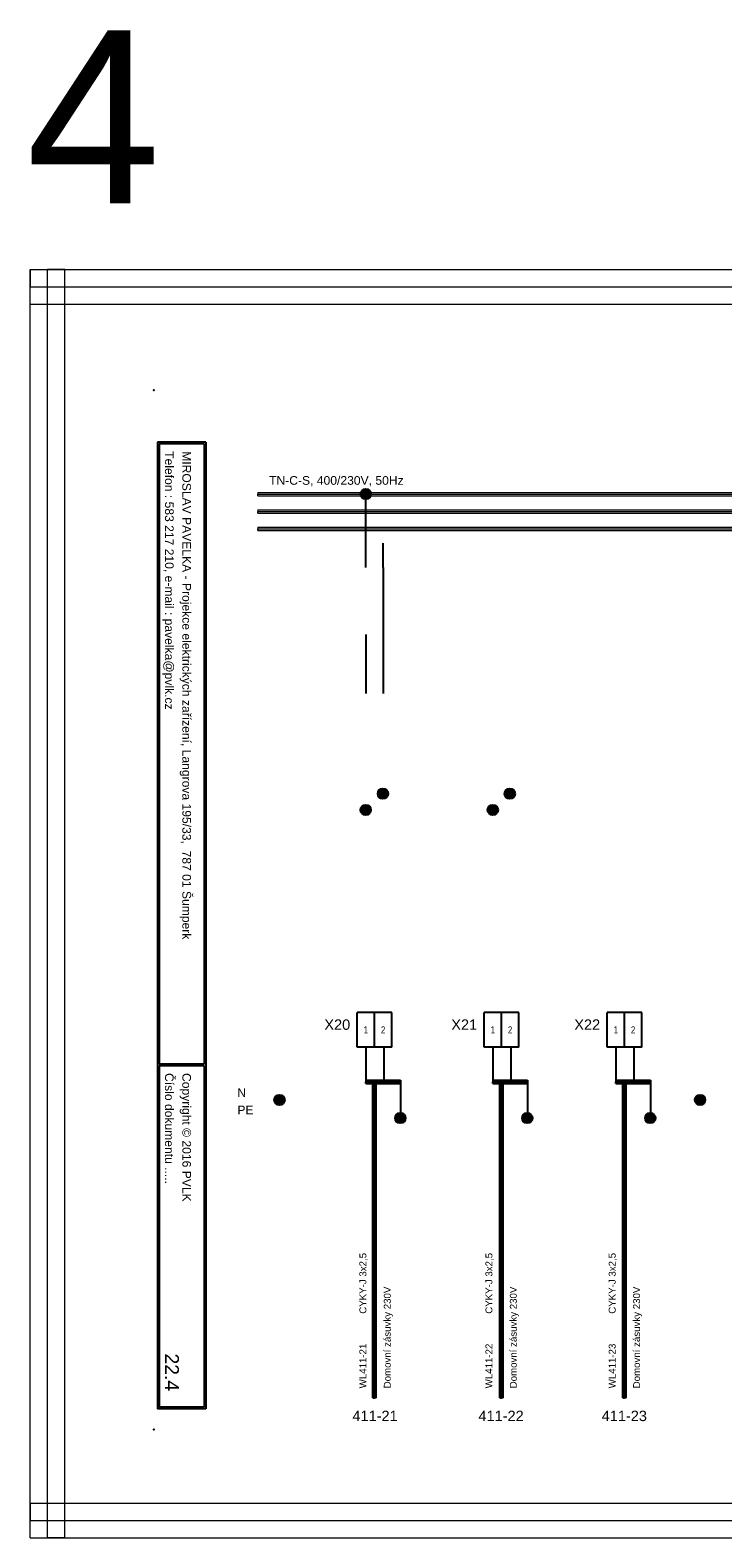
# Model space of a CAD drawing. Extents: x -1152 to 4054, y -4939 to -4246.
# Tile 8 of 19: x 986 to 1186, y -4939 to -4504. Entities that reach past the tile are written whole.
import ezdxf
from ezdxf.enums import TextEntityAlignment as Align

# ---------------------------------------------------------------- set-up
doc = ezdxf.new("R2010")
doc.units = 0
doc.header["$MEASUREMENT"] = 0
for name, color, linetype in [('1-KRESBA', 7, 'Continuous'), ('__10-Popisy', 220, 'Continuous'), ('__Bílá', 7, 'Continuous'), ('__Oranžová', 30, 'Continuous'), ('__Rudá 010', 10, 'Continuous'), ('__Vínová 220', 220, 'Continuous'), ('__Zelená', 3, 'Continuous')]:
    doc.layers.add(name, color=color, linetype=linetype)
doc.styles.add('Arial', font='arial.ttf')
doc.styles.add('GENERATED_STYLE_1', font='arial.ttf')

# ---------------------------------------------------------------- blocks, each defined once
blk = doc.blocks.new('L0001A02')
at = {"linetype": 'Continuous'}
h = blk.add_hatch(color=256, dxfattribs=at)
edge = h.paths.add_edge_path()
edge.add_arc((0, 0), 1.5, 0, 360)
blk.add_circle((0, 0), 1.5)

msp = doc.modelspace()

# ---------------------------------------------------------------- linework, layer by layer
for p, q in [((1085.43, -4787.73), (1080.43, -4787.73)), ((1080.43, -4797.73), (1080.43, -4787.73)), ((1085.43, -4797.73), (1085.43, -4787.73)), ((1090.43, -4787.73), (1085.43, -4787.73)), ((1085.43, -4797.73), (1085.43, -4787.73)), ((1090.43, -4797.73), (1090.43, -4787.73)), ((1122.05, -4787.73), (1117.05, -4787.73)), ((1117.05, -4797.73), (1117.05, -4787.73)), ((1122.05, -4797.73), (1122.05, -4787.73)), ((1127.05, -4787.73), (1122.05, -4787.73)), ((1122.05, -4797.73), (1122.05, -4787.73)), ((1127.05, -4797.73), (1127.05, -4787.73)), ((1157.53, -4787.73), (1152.53, -4787.73)), ((1152.53, -4797.73), (1152.53, -4787.73)), ((1157.53, -4797.73), (1157.53, -4787.73)), ((1162.53, -4787.73), (1157.53, -4787.73)), ((1157.53, -4797.73), (1157.53, -4787.73)), ((1162.53, -4797.73), (1162.53, -4787.73)), ((1085.43, -4797.73), (1080.43, -4797.73)), ((1090.43, -4797.73), (1085.43, -4797.73)), ((1122.05, -4797.73), (1117.05, -4797.73)), ((1127.05, -4797.73), (1122.05, -4797.73)), ((1157.53, -4797.73), (1152.53, -4797.73)), ((1162.53, -4797.73), (1157.53, -4797.73))]:
    msp.add_line(p, q)
at = {"layer": '1-KRESBA'}
for p, q in [((1082.93, -4659.3), (1082.93, -4638.23)), ((1087.93, -4659.3), (1087.93, -4652.27)), ((1087.93, -4659.3), (1087.93, -4695.66)), ((1082.93, -4678.65), (1082.93, -4695.66)), ((1082.93, -4797.73), (1082.93, -4807.73)), ((1088.13, -4797.73), (1088.13, -4807.73)), ((1119.55, -4797.73), (1119.55, -4807.73)), ((1124.75, -4797.73), (1124.75, -4807.73)), ((1155.03, -4797.73), (1155.03, -4807.73)), ((1160.23, -4797.73), (1160.23, -4807.73)), ((1082.93, -4807.23), (1082.93, -4807.73)), ((1082.93, -4807.23), (1092.93, -4807.23)), ((1082.93, -4808.23), (1082.93, -4807.73)), ((1082.93, -4807.73), (1092.93, -4807.73)), ((1082.93, -4808.23), (1092.93, -4808.23)), ((1084.96, -4898.94), (1084.96, -4807.52)), ((1084.96, -4807.52), (1085.46, -4807.52)), ((1085.46, -4898.94), (1085.46, -4807.52)), ((1085.96, -4807.52), (1085.46, -4807.52)), ((1085.96, -4898.94), (1085.96, -4807.52)), ((1092.92, -4807.73), (1092.92, -4817.73)), ((1092.93, -4807.23), (1092.93, -4807.73)), ((1092.93, -4808.23), (1092.93, -4807.73)), ((1119.55, -4807.23), (1119.55, -4807.73)), ((1119.55, -4807.23), (1129.55, -4807.23)), ((1119.55, -4808.23), (1119.55, -4807.73)), ((1119.55, -4807.73), (1129.55, -4807.73)), ((1119.55, -4808.23), (1129.55, -4808.23)), ((1121.58, -4898.94), (1121.58, -4807.52)), ((1121.58, -4807.52), (1122.08, -4807.52)), ((1122.08, -4898.94), (1122.08, -4807.52)), ((1122.58, -4807.52), (1122.08, -4807.52)), ((1122.58, -4898.94), (1122.58, -4807.52)), ((1129.55, -4807.23), (1129.55, -4807.73)), ((1129.55, -4808.23), (1129.55, -4807.73)), ((1129.55, -4807.73), (1129.55, -4817.73)), ((1155.03, -4807.23), (1155.03, -4807.73)), ((1155.03, -4807.23), (1165.03, -4807.23)), ((1155.03, -4808.23), (1155.03, -4807.73)), ((1155.03, -4807.73), (1165.03, -4807.73)), ((1155.03, -4808.23), (1165.03, -4808.23)), ((1157.06, -4898.94), (1157.06, -4807.52)), ((1157.06, -4807.52), (1157.56, -4807.52)), ((1157.56, -4898.94), (1157.56, -4807.52)), ((1158.06, -4807.52), (1157.56, -4807.52)), ((1158.06, -4898.94), (1158.06, -4807.52)), ((1165.03, -4807.23), (1165.03, -4807.73)), ((1165.03, -4808.23), (1165.03, -4807.73)), ((1165.03, -4807.73), (1165.03, -4817.73)), ((1084.96, -4898.94), (1085.46, -4898.94)), ((1085.96, -4898.94), (1085.46, -4898.94)), ((1121.58, -4898.94), (1122.08, -4898.94)), ((1122.58, -4898.94), (1122.08, -4898.94)), ((1157.06, -4898.94), (1157.56, -4898.94)), ((1158.06, -4898.94), (1157.56, -4898.94))]:
    msp.add_line(p, q, dxfattribs=at)
at = {"layer": '__Bílá'}
for p, q in [((1036.83, -4623.12), (1022.83, -4623.12)), ((1022.83, -4623.12), (1022.83, -4902.12)), ((1036.33, -4623.62), (1023.33, -4623.62)), ((1023.33, -4623.62), (1023.33, -4802.62)), ((1036.33, -4623.62), (1036.33, -4802.62)), ((1036.83, -4623.12), (1036.83, -4902.12)), ((1036.33, -4802.62), (1023.33, -4802.62)), ((1036.33, -4803.12), (1023.33, -4803.12)), ((1023.33, -4803.12), (1023.33, -4901.62)), ((1036.33, -4803.12), (1036.33, -4901.62)), ((1036.83, -4902.12), (1022.83, -4902.12)), ((1036.33, -4901.62), (1023.33, -4901.62))]:
    msp.add_line(p, q, dxfattribs=at)
for p in [(1021.83, -4608.12), (1021.83, -4908.12)]:
    msp.add_point(p, dxfattribs=at)
at = {"layer": '__Oranžová', "lineweight": 0}
for p, q in [((1051.83, -4637.62), (1051.83, -4638.12)), ((1051.83, -4637.62), (1406.83, -4637.62)), ((1051.83, -4638.62), (1051.83, -4638.12)), ((1051.83, -4638.12), (1406.83, -4638.12)), ((1051.83, -4638.62), (1406.83, -4638.62)), ((1051.83, -4642.62), (1051.83, -4643.12)), ((1051.83, -4642.62), (1406.83, -4642.62)), ((1051.83, -4643.62), (1051.83, -4643.12)), ((1051.83, -4643.12), (1406.83, -4643.12)), ((1051.83, -4643.62), (1406.83, -4643.62)), ((1051.83, -4647.62), (1051.83, -4648.12)), ((1051.83, -4647.62), (1406.83, -4647.62)), ((1051.83, -4648.62), (1051.83, -4648.12)), ((1051.83, -4648.12), (1406.83, -4648.12)), ((1051.83, -4648.62), (1406.83, -4648.62))]:
    msp.add_line(p, q, dxfattribs=at)
at = {"layer": '__Vínová 220', "lineweight": 0}
for p, q in [((986.12, -4573.3), (986.12, -4578.3)), ((986.12, -4573.3), (1482.52, -4573.3)), ((986.12, -4939.38), (986.12, -4573.3)), ((986.12, -4573.3), (991.12, -4573.3)), ((991.12, -4939.38), (991.12, -4573.3)), ((996.12, -4573.3), (991.12, -4573.3)), ((996.12, -4939.38), (996.12, -4573.3)), ((986.12, -4583.3), (986.12, -4578.3)), ((986.12, -4578.3), (1482.52, -4578.3)), ((986.12, -4583.3), (1482.52, -4583.3)), ((986.12, -4929.38), (986.12, -4934.38)), ((986.12, -4929.38), (1482.52, -4929.38)), ((986.12, -4939.38), (986.12, -4934.38)), ((986.12, -4934.38), (1482.52, -4934.38)), ((986.12, -4939.38), (1482.52, -4939.38)), ((986.12, -4939.38), (991.12, -4939.38)), ((996.12, -4939.38), (991.12, -4939.38))]:
    msp.add_line(p, q, dxfattribs=at)

# ---------------------------------------------------------------- block references
at = {"layer": '1-KRESBA'}
for p in [(1082.9, -4638.1), (1087.88, -4724.57), (1124.47, -4724.57), (1082.9, -4729.28), (1119.57, -4729.28), (1058.04, -4812.96), (1179.36, -4812.96), (1092.89, -4818.22), (1129.51, -4818.22), (1164.98, -4818.22)]:
    msp.add_blockref('L0001A02', p, dxfattribs=at)

# ---------------------------------------------------------------- texts
at = {"style": 'Arial'}
for tag, p in [('X20', (1078.43, -4792.73)), ('X21', (1115.05, -4792.73)), ('X22', (1150.53, -4792.73))]:
    msp.add_attdef(tag, text='X', height=3, dxfattribs=at).set_placement(p, align=Align.RIGHT)
at = {"style": 'Arial', "width": 0.8}
for tag, p in [('1', (1082.93, -4792.73)), ('2', (1087.93, -4792.73)), ('1', (1119.55, -4792.73)), ('2', (1124.55, -4792.73)), ('1', (1155.03, -4792.73)), ('2', (1160.03, -4792.73))]:
    msp.add_attdef(tag, text='1', height=2, dxfattribs=at).set_placement(p, align=Align.MIDDLE)
at = {"layer": '__10-Popisy', "style": 'Arial'}
msp.add_text('4', height=50, dxfattribs=at).set_placement((984.93, -4554.18))
at = {"layer": '__Bílá', "style": 'Arial'}
for s, p in [('Telefon : 583 217 210, e-mail : pavelka@pvlk.cz', (1025.01, -4625.71)), ('MIROSLAV PAVELKA - Projekce elektrických zařízení, Langrova 195/33,  787 01 Šumperk', (1030.01, -4625.71)), ('Číslo dokumentu .....', (1025.01, -4805.21)), ('Copyright © 2016 PVLK', (1030.01, -4805.21))]:
    msp.add_text(s, height=2.5, rotation=270, dxfattribs=at).set_placement(p)
at = {"layer": '__Oranžová', "lineweight": 0, "style": 'Arial'}
msp.add_text('TN-C-S, 400/230V, 50Hz', height=2.5, dxfattribs=at).set_placement((1055.03, -4635.4))
at = {"layer": '__Rudá 010', "style": 'Arial'}
for s, p in [('CYKY-J 3x2,5', (1083.09, -4874.69)), ('CYKY-J 3x2,5', (1119.45, -4874.69)), ('CYKY-J 3x2,5', (1155, -4874.69)), ('WL411-21', (1083.09, -4896.22)), ('WL411-22', (1119.45, -4896.22)), ('WL411-23', (1155, -4896.22))]:
    msp.add_text(s, height=2, rotation=90, dxfattribs=at).set_placement(p)
at = {"layer": '__Rudá 010', "style": 'GENERATED_STYLE_1'}
for s, p in [('411-21', (1085.59, -4905.68)), ('411-22', (1121.95, -4905.68)), ('411-23', (1157.5, -4905.68))]:
    msp.add_text(s, height=3, dxfattribs=at).set_placement(p, align=Align.CENTER)
at = {"layer": '__Rudá 010', "char_height": 2, "width": 62.8406, "attachment_point": 1, "rotation": 90, "style": 'Arial'}
for insert in [(1088.13, -4896.22), (1124.48, -4896.22), (1160.03, -4896.22)]:
    msp.add_mtext('Domovní zásuvky 230V', dxfattribs=dict(at, insert=insert))
at = {"layer": '__Vínová 220', "style": 'Arial'}
msp.add_attdef('22.4', text='F.1.201', height=4, rotation=270, dxfattribs=at).set_placement((1025.01, -4897.03), align=Align.RIGHT)
at = {"layer": '__Zelená', "color": 4, "linetype": 'Continuous', "style": 'Arial'}
msp.add_text('N', height=2.5, dxfattribs=at).set_placement((1045.89, -4812.17))
at = {"layer": '__Zelená', "linetype": 'Continuous', "style": 'Arial'}
msp.add_text('PE', height=2.5, dxfattribs=at).set_placement((1045.89, -4817.12))

doc.saveas('drawing.dxf')
